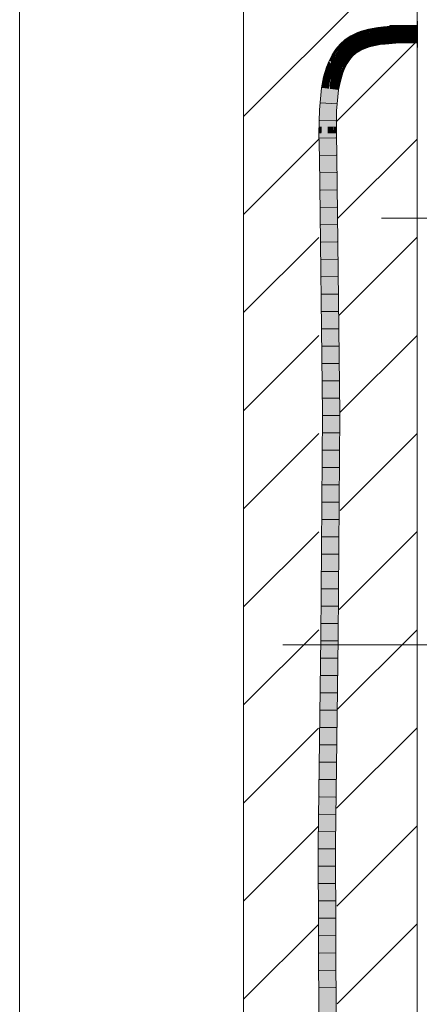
# Model space of a CAD drawing. Extents: x -620 to 3480, y 62 to 1107.
# Tile 146 of 244: x 247 to 253, y 657 to 671. Entities that reach past the tile are written whole.
import ezdxf
from ezdxf.lldxf.tags import DXFTag

# ---------------------------------------------------------------- set-up
doc = ezdxf.new("R2010")
doc.units = 0
doc.layers.get('0').update_dxf_attribs({"lineweight": 35})
doc.layers.add('E_Detail_Linie_Text_Bem', color=7, linetype='Continuous', lineweight=13)
for name, color, linetype, lineweight, true_color in [('E_Detail_Wandschraffur', 7, 'Continuous', 5, 0xc0c0c0), ('E_Leerrohr 25-A06G9GVN8I', 7, 'Continuous', 9, 0xff8000), ('E_Leerrohr 25-Shading', 7, 'Continuous', 9, 0xff8000)]:
    doc.layers.add(name, color=color, linetype=linetype, lineweight=lineweight, true_color=true_color)
tags = doc.linetypes.add('fein_strichliert', pattern=[4, 1, -2, 1]).pattern_tags.tags
tags[8:9] = [DXFTag(74, 4), DXFTag(75, 0), DXFTag(340, '0'), DXFTag(46, 0.0), DXFTag(50, 0.0), DXFTag(44, 0.0), DXFTag(45, 0.0)]
tags[6:7] = [DXFTag(74, 4), DXFTag(75, 0), DXFTag(340, '0'), DXFTag(46, 0.0), DXFTag(50, 0.0), DXFTag(44, 0.0), DXFTag(45, 0.0)]
tags[4:5] = [DXFTag(74, 4), DXFTag(75, 0), DXFTag(340, '0'), DXFTag(46, 0.0), DXFTag(50, 0.0), DXFTag(44, 0.0), DXFTag(45, 0.0)]
tags = doc.linetypes.add('fein_strichliert-A06G9GVL8I', pattern=[4, 1, -2, 1]).pattern_tags.tags
tags[8:9] = [DXFTag(74, 4), DXFTag(75, 0), DXFTag(340, '0'), DXFTag(46, 0.0), DXFTag(50, 0.0), DXFTag(44, 0.0), DXFTag(45, 0.0)]
tags[6:7] = [DXFTag(74, 4), DXFTag(75, 0), DXFTag(340, '0'), DXFTag(46, 0.0), DXFTag(50, 0.0), DXFTag(44, 0.0), DXFTag(45, 0.0)]
tags[4:5] = [DXFTag(74, 4), DXFTag(75, 0), DXFTag(340, '0'), DXFTag(46, 0.0), DXFTag(50, 0.0), DXFTag(44, 0.0), DXFTag(45, 0.0)]
tags = doc.linetypes.add('STRICHPUNKT2-A06G9GVO8I', pattern=[12.7, 6.35, -3.175, 0, -3.175]).pattern_tags.tags
tags[10:11] = [DXFTag(74, 4), DXFTag(75, 0), DXFTag(340, '0'), DXFTag(46, 0.0), DXFTag(50, 0.0), DXFTag(44, 0.0), DXFTag(45, 0.0)]
tags[8:9] = [DXFTag(74, 4), DXFTag(75, 0), DXFTag(340, '0'), DXFTag(46, 0.0), DXFTag(50, 0.0), DXFTag(44, 0.0), DXFTag(45, 0.0)]
tags[6:7] = [DXFTag(74, 4), DXFTag(75, 0), DXFTag(340, '0'), DXFTag(46, 0.0), DXFTag(50, 0.0), DXFTag(44, 0.0), DXFTag(45, 0.0)]
tags[4:5] = [DXFTag(74, 4), DXFTag(75, 0), DXFTag(340, '0'), DXFTag(46, 0.0), DXFTag(50, 0.0), DXFTag(44, 0.0), DXFTag(45, 0.0)]

# ---------------------------------------------------------------- blocks, each defined once
blk = doc.blocks.new('Shading-A06G9GDR8I', base_point=(183.334, 736.551))
at = {"layer": 'E_Leerrohr 25-Shading', "color": 31, "true_color": 0xecb67f}
for points in [[(252.803, 670.891), (252.797, 670.891), (252.803, 670.812), (252.797, 670.812)], [(252.797, 670.826), (252.403, 670.826), (252.663, 670.701), (252.403, 670.706)], [(252.403, 670.706), (252.403, 670.701), (252.663, 670.701)], [(252.403, 670.701), (252.403, 670.576), (252.797, 670.701), (252.797, 670.576)], [(252.797, 670.826), (252.663, 670.701), (252.797, 670.701)], [(252.797, 670.812), (252.797, 670.701), (252.803, 670.812), (252.803, 670.701)], [(252.803, 670.701), (252.797, 670.701), (252.803, 670.655), (252.797, 670.655)], [(252.797, 670.655), (252.797, 670.511), (252.803, 670.655), (252.803, 670.511)]]:
    blk.add_solid(points, dxfattribs=at)
at = {"layer": 'E_Leerrohr 25-Shading', "color": 43, "true_color": 0xd7ab7f}
for points in [[(251.891, 670.703), (251.84, 670.676), (251.895, 670.664), (251.856, 670.65)], [(251.891, 670.703), (251.907, 670.67), (251.94, 670.725), (251.954, 670.691)], [(251.891, 670.703), (251.895, 670.664), (251.907, 670.67)], [(251.94, 670.725), (251.954, 670.691), (251.991, 670.744), (252.003, 670.709)], [(251.991, 670.744), (252.003, 670.709), (252.042, 670.76), (252.052, 670.725)], [(252.042, 670.76), (252.052, 670.725), (252.095, 670.774), (252.103, 670.738)], [(252.149, 670.785), (252.095, 670.774), (252.155, 670.758), (252.103, 670.738)], [(252.103, 670.738), (252.103, 670.738), (252.155, 670.758), (252.156, 670.749)], [(252.23, 670.799), (252.149, 670.785), (252.232, 670.78), (252.155, 670.758)], [(252.155, 670.758), (252.156, 670.749), (252.232, 670.78), (252.235, 670.763)], [(252.314, 670.809), (252.23, 670.799), (252.315, 670.798), (252.232, 670.78)], [(252.232, 670.78), (252.235, 670.763), (252.315, 670.798), (252.317, 670.773)], [(252.478, 670.821), (252.314, 670.809), (252.478, 670.818), (252.315, 670.798)], [(252.315, 670.798), (252.317, 670.773), (252.478, 670.818), (252.479, 670.784)], [(252.641, 670.825), (252.478, 670.821), (252.641, 670.825), (252.478, 670.818)], [(252.478, 670.818), (252.479, 670.784), (252.641, 670.825), (252.641, 670.789)], [(252.641, 670.825), (252.641, 670.789), (252.797, 670.826), (252.797, 670.789)], [(251.689, 670.559), (251.648, 670.511), (251.7, 670.548)], [(251.779, 670.593), (251.708, 670.576), (251.7, 670.548), (251.689, 670.559)], [(251.716, 670.557), (251.703, 670.55), (251.704, 670.544), (251.701, 670.547)], [(251.705, 670.543), (251.713, 670.536), (251.716, 670.557), (251.748, 670.576)], [(251.705, 670.543), (251.716, 670.557), (251.708, 670.547)], [(251.762, 670.624), (251.708, 670.576), (251.771, 670.612)], [(251.771, 670.612), (251.708, 670.576), (251.783, 670.596), (251.779, 670.593)], [(251.713, 670.536), (251.715, 670.533), (251.765, 670.585), (251.731, 670.547)], [(251.713, 670.536), (251.765, 670.585), (251.748, 670.576)], [(251.731, 670.547), (251.784, 670.595), (251.765, 670.585), (251.779, 670.593)], [(251.84, 670.676), (251.762, 670.624), (251.856, 670.65), (251.771, 670.612)], [(251.856, 670.65), (251.771, 670.612), (251.791, 670.599), (251.783, 670.596)], [(251.779, 670.593), (251.784, 670.595), (251.783, 670.596)], [(251.783, 670.596), (251.784, 670.595), (251.791, 670.599)], [(251.856, 670.65), (251.791, 670.599), (251.859, 670.645)], [(251.856, 670.65), (251.859, 670.645), (251.895, 670.664)], [(252.099, 670.551), (252.101, 670.555), (252.06, 670.54), (252.06, 670.542)], [(252.061, 670.538), (252.098, 670.547), (252.06, 670.54), (252.099, 670.551)], [(252.098, 670.547), (252.103, 670.548), (252.099, 670.551), (252.102, 670.552)], [(252.102, 670.552), (252.101, 670.555), (252.099, 670.551)], [(252.145, 670.565), (252.144, 670.566), (252.102, 670.554), (252.101, 670.555)], [(252.106, 670.553), (252.101, 670.555), (252.102, 670.552)], [(252.106, 670.553), (252.146, 670.561), (252.102, 670.554), (252.145, 670.565)], [(252.103, 670.548), (252.113, 670.55), (252.102, 670.552), (252.106, 670.553)], [(252.147, 670.557), (252.146, 670.561), (252.113, 670.55), (252.106, 670.553)], [(252.113, 670.55), (252.125, 670.545), (252.147, 670.557), (252.148, 670.549)], [(252.19, 670.568), (252.189, 670.576), (252.146, 670.561), (252.144, 670.566)], [(252.147, 670.557), (252.191, 670.563), (252.146, 670.561), (252.19, 670.568)], [(252.148, 670.549), (252.192, 670.56), (252.147, 670.557), (252.191, 670.563)], [(252.192, 670.56), (252.148, 670.549), (252.172, 670.552)], [(252.148, 670.549), (252.15, 670.544), (252.172, 670.552)], [(252.15, 670.544), (252.153, 670.53), (252.192, 670.56), (252.196, 670.54)], [(252.262, 670.58), (252.261, 670.588), (252.191, 670.563), (252.189, 670.576)], [(252.262, 670.58), (252.191, 670.563), (252.208, 670.564)], [(252.191, 670.563), (252.192, 670.56), (252.208, 670.564)], [(252.192, 670.56), (252.196, 670.54), (252.262, 670.58), (252.266, 670.552)], [(252.333, 670.597), (252.261, 670.588), (252.333, 670.595), (252.262, 670.58)], [(252.299, 670.588), (252.262, 670.58), (252.336, 670.56), (252.266, 670.552)], [(252.333, 670.595), (252.299, 670.588), (252.334, 670.591)], [(252.299, 670.588), (252.336, 670.56), (252.334, 670.591)], [(252.366, 670.598), (252.333, 670.595), (252.464, 670.6), (252.339, 670.595)], [(252.366, 670.599), (252.333, 670.597), (252.333, 670.595)], [(252.347, 670.597), (252.333, 670.595), (252.366, 670.598)], [(252.442, 670.594), (252.333, 670.595), (252.334, 670.591)], [(252.336, 670.56), (252.442, 670.594), (252.334, 670.591)], [(252.49, 670.571), (252.489, 670.595), (252.336, 670.56), (252.442, 670.594)], [(252.339, 670.595), (252.442, 670.594), (252.464, 670.6)], [(252.361, 670.599), (252.347, 670.597), (252.411, 670.602), (252.366, 670.598)], [(252.488, 670.608), (252.366, 670.599), (252.411, 670.602), (252.361, 670.599)], [(252.473, 670.603), (252.481, 670.606), (252.366, 670.598), (252.411, 670.602)], [(252.366, 670.598), (252.464, 670.6), (252.473, 670.603)], [(252.481, 670.606), (252.488, 670.608), (252.411, 670.602)], [(252.442, 670.594), (252.489, 670.595), (252.464, 670.6), (252.488, 670.601)], [(252.464, 670.6), (252.488, 670.601), (252.473, 670.603), (252.488, 670.604)], [(252.473, 670.603), (252.488, 670.604), (252.481, 670.606), (252.488, 670.606)], [(252.488, 670.606), (252.488, 670.608), (252.481, 670.606)], [(252.644, 670.607), (252.644, 670.612), (252.488, 670.606), (252.488, 670.608)], [(252.488, 670.604), (252.644, 670.604), (252.488, 670.606), (252.644, 670.607)], [(252.488, 670.601), (252.644, 670.599), (252.488, 670.604), (252.644, 670.604)], [(252.644, 670.59), (252.644, 670.599), (252.489, 670.595), (252.488, 670.601)], [(252.489, 670.595), (252.49, 670.571), (252.644, 670.59), (252.644, 670.575)], [(252.797, 670.599), (252.797, 670.612), (252.644, 670.604), (252.644, 670.612)], [(252.644, 670.599), (252.797, 670.593), (252.644, 670.604), (252.797, 670.599)], [(252.797, 670.581), (252.797, 670.593), (252.644, 670.59), (252.644, 670.599)], [(252.644, 670.59), (252.644, 670.575), (252.797, 670.581), (252.797, 670.576)], [(251.587, 670.426), (251.573, 670.406), (251.579, 670.402)], [(251.643, 670.473), (251.626, 670.486), (251.579, 670.402), (251.587, 670.426)], [(251.643, 670.473), (251.579, 670.402), (251.598, 670.391)], [(251.601, 670.39), (251.621, 670.428), (251.598, 670.391), (251.627, 670.444)], [(251.602, 670.389), (251.619, 670.419), (251.601, 670.39), (251.621, 670.428)], [(251.619, 670.419), (251.602, 670.389), (251.613, 670.399), (251.605, 670.387)], [(251.613, 670.4), (251.647, 670.47), (251.613, 670.399), (251.619, 670.419)], [(251.647, 670.47), (251.613, 670.4), (251.651, 670.467)], [(251.613, 670.4), (251.656, 670.464), (251.651, 670.467)], [(251.619, 670.419), (251.647, 670.47), (251.621, 670.428), (251.646, 670.471)], [(251.621, 670.428), (251.646, 670.471), (251.627, 670.444), (251.643, 670.473)], [(251.676, 670.52), (251.648, 670.511), (251.643, 670.473), (251.626, 670.486)], [(251.676, 670.52), (251.643, 670.473), (251.671, 670.509), (251.646, 670.471)], [(251.646, 670.471), (251.647, 670.47), (251.671, 670.509), (251.669, 670.502)], [(251.669, 670.502), (251.647, 670.47), (251.663, 670.486), (251.651, 670.467)], [(251.69, 670.541), (251.648, 670.511), (251.676, 670.52)], [(251.651, 670.467), (251.656, 670.464), (251.663, 670.486)], [(251.656, 670.464), (251.69, 670.507), (251.681, 670.51), (251.696, 670.522)], [(251.656, 670.464), (251.681, 670.51), (251.663, 670.486)], [(251.687, 670.5), (251.687, 670.5), (251.656, 670.464), (251.69, 670.507)], [(251.681, 670.51), (251.669, 670.502), (251.663, 670.486)], [(251.684, 670.523), (251.669, 670.502), (251.691, 670.525), (251.681, 670.51)], [(251.684, 670.523), (251.681, 670.522), (251.669, 670.502), (251.671, 670.509)], [(251.681, 670.522), (251.676, 670.52), (251.671, 670.509)], [(251.69, 670.541), (251.676, 670.52), (251.698, 670.546), (251.695, 670.542)], [(251.695, 670.542), (251.676, 670.52), (251.681, 670.522)], [(251.681, 670.522), (251.676, 670.52), (251.681, 670.522)], [(251.7, 670.548), (251.695, 670.542), (251.684, 670.524), (251.681, 670.522)], [(251.691, 670.525), (251.681, 670.51), (251.699, 670.528), (251.696, 670.522)], [(251.7, 670.548), (251.684, 670.524), (251.701, 670.547)], [(251.701, 670.547), (251.684, 670.524), (251.704, 670.544), (251.693, 670.527)], [(251.684, 670.523), (251.691, 670.525), (251.684, 670.524), (251.693, 670.527)], [(251.69, 670.504), (251.709, 670.531), (251.687, 670.5), (251.708, 670.53)], [(251.687, 670.5), (251.708, 670.53), (251.69, 670.507)], [(251.69, 670.504), (251.715, 670.533), (251.709, 670.531)], [(251.69, 670.507), (251.709, 670.531), (251.696, 670.522)], [(251.693, 670.527), (251.691, 670.525), (251.7, 670.53), (251.699, 670.528)], [(251.704, 670.544), (251.693, 670.527), (251.705, 670.543), (251.7, 670.53)], [(251.695, 670.542), (251.7, 670.548), (251.698, 670.546)], [(251.696, 670.522), (251.709, 670.531), (251.699, 670.528)], [(251.699, 670.528), (251.709, 670.531), (251.7, 670.53), (251.713, 670.536)], [(251.703, 670.55), (251.7, 670.548), (251.701, 670.547)], [(251.7, 670.53), (251.713, 670.536), (251.705, 670.543)], [(251.704, 670.544), (251.705, 670.543), (251.708, 670.547)], [(251.715, 670.533), (251.713, 670.536), (251.709, 670.531)], [(251.843, 670.408), (251.842, 670.409), (251.797, 670.357)], [(251.893, 670.453), (251.892, 670.455), (251.842, 670.409)], [(251.843, 670.408), (251.895, 670.451), (251.842, 670.409), (251.893, 670.453)], [(251.845, 670.406), (251.898, 670.447), (251.843, 670.408), (251.895, 670.451)], [(251.848, 670.403), (251.901, 670.443), (251.845, 670.406), (251.898, 670.447)], [(251.911, 670.43), (251.901, 670.443), (251.857, 670.394), (251.848, 670.403)], [(251.911, 670.43), (251.857, 670.394), (251.903, 670.416), (251.863, 670.389)], [(251.903, 670.416), (251.863, 670.389), (251.892, 670.406), (251.865, 670.387)], [(251.952, 670.492), (251.952, 670.495), (251.892, 670.455)], [(251.893, 670.453), (251.951, 670.487), (251.892, 670.455), (251.952, 670.492)], [(251.895, 670.451), (251.95, 670.481), (251.893, 670.453), (251.951, 670.487)], [(251.898, 670.447), (251.948, 670.474), (251.895, 670.451), (251.95, 670.481)], [(251.901, 670.443), (251.947, 670.467), (251.898, 670.447), (251.948, 670.474)], [(251.943, 670.445), (251.947, 670.467), (251.911, 670.43), (251.901, 670.443)], [(251.911, 670.43), (251.903, 670.416), (251.915, 670.426)], [(251.911, 670.43), (251.915, 670.426), (251.943, 670.445)], [(251.971, 670.464), (251.964, 670.475), (251.943, 670.445), (251.947, 670.467)], [(251.947, 670.467), (251.964, 670.475), (251.948, 670.474), (251.961, 670.481)], [(251.948, 670.474), (251.961, 670.481), (251.95, 670.481), (251.958, 670.486)], [(251.95, 670.481), (251.958, 670.486), (251.951, 670.487), (251.955, 670.49)], [(251.951, 670.487), (251.955, 670.49), (251.952, 670.492), (251.953, 670.493)], [(251.953, 670.493), (251.986, 670.508), (251.952, 670.495), (251.984, 670.51)], [(251.953, 670.493), (251.952, 670.495), (251.952, 670.492)], [(251.955, 670.49), (251.988, 670.503), (251.953, 670.493), (251.986, 670.508)], [(251.958, 670.486), (251.99, 670.498), (251.955, 670.49), (251.988, 670.503)], [(251.961, 670.481), (251.993, 670.493), (251.958, 670.486), (251.99, 670.498)], [(251.995, 670.487), (251.993, 670.493), (251.964, 670.475), (251.961, 670.481)], [(251.964, 670.475), (251.971, 670.464), (251.995, 670.487), (252, 670.478)], [(252.021, 670.525), (252.02, 670.527), (251.984, 670.51), (251.984, 670.511)], [(251.986, 670.508), (252.023, 670.521), (251.984, 670.51), (252.021, 670.525)], [(251.988, 670.503), (252.025, 670.516), (251.986, 670.508), (252.023, 670.521)], [(251.99, 670.498), (252.027, 670.51), (251.988, 670.503), (252.025, 670.516)], [(251.993, 670.493), (252.03, 670.504), (251.99, 670.498), (252.027, 670.51)], [(252.033, 670.498), (252.03, 670.504), (251.995, 670.487), (251.993, 670.493)], [(251.995, 670.487), (252, 670.478), (252.033, 670.498), (252.034, 670.493)], [(252.06, 670.54), (252.06, 670.542), (252.021, 670.527), (252.02, 670.527)], [(252.021, 670.525), (252.06, 670.538), (252.021, 670.527), (252.06, 670.54)], [(252.023, 670.521), (252.061, 670.532), (252.021, 670.525), (252.06, 670.538)], [(252.025, 670.516), (252.061, 670.526), (252.023, 670.521), (252.061, 670.532)], [(252.027, 670.51), (252.062, 670.519), (252.025, 670.516), (252.061, 670.526)], [(252.03, 670.504), (252.063, 670.511), (252.027, 670.51), (252.062, 670.519)], [(252.064, 670.504), (252.063, 670.511), (252.033, 670.498), (252.03, 670.504)], [(252.033, 670.498), (252.034, 670.493), (252.064, 670.504)], [(252.06, 670.54), (252.06, 670.542), (252.06, 670.54)], [(252.061, 670.532), (252.063, 670.533), (252.06, 670.538), (252.061, 670.538)], [(252.063, 670.533), (252.095, 670.54), (252.061, 670.538), (252.098, 670.547)], [(252.061, 670.526), (252.065, 670.527), (252.061, 670.532), (252.063, 670.533)], [(252.062, 670.519), (252.067, 670.52), (252.061, 670.526), (252.065, 670.527)], [(252.063, 670.511), (252.069, 670.513), (252.062, 670.519), (252.067, 670.52)], [(252.065, 670.527), (252.092, 670.532), (252.063, 670.533), (252.095, 670.54)], [(252.071, 670.507), (252.069, 670.513), (252.064, 670.504), (252.063, 670.511)], [(252.067, 670.52), (252.088, 670.524), (252.065, 670.527), (252.092, 670.532)], [(252.069, 670.513), (252.085, 670.516), (252.067, 670.52), (252.088, 670.524)], [(252.083, 670.511), (252.085, 670.516), (252.071, 670.507), (252.069, 670.513)], [(252.083, 670.511), (252.111, 670.52), (252.109, 670.525)], [(252.085, 670.516), (252.083, 670.511), (252.094, 670.517)], [(252.094, 670.517), (252.088, 670.524), (252.085, 670.516)], [(252.088, 670.524), (252.109, 670.527), (252.092, 670.532), (252.107, 670.535)], [(252.094, 670.517), (252.109, 670.525), (252.088, 670.524), (252.109, 670.527)], [(252.092, 670.532), (252.107, 670.535), (252.095, 670.54), (252.105, 670.542)], [(252.095, 670.54), (252.105, 670.542), (252.098, 670.547), (252.103, 670.548)], [(252.105, 670.542), (252.125, 670.545), (252.103, 670.548), (252.113, 670.55)], [(252.107, 670.535), (252.14, 670.54), (252.105, 670.542), (252.125, 670.545)], [(252.109, 670.527), (252.14, 670.54), (252.107, 670.535)], [(252.109, 670.525), (252.111, 670.52), (252.15, 670.544), (252.153, 670.53)], [(252.116, 670.528), (252.142, 670.54), (252.109, 670.527), (252.14, 670.54)], [(252.109, 670.527), (252.109, 670.525), (252.116, 670.528)], [(252.125, 670.545), (252.14, 670.54), (252.148, 670.549), (252.15, 670.544)], [(252.142, 670.54), (252.15, 670.544), (252.14, 670.54)], [(251.55, 670.277), (251.55, 670.278), (251.491, 670.227), (251.514, 670.285)], [(251.55, 670.277), (251.491, 670.227), (251.525, 670.215)], [(251.55, 670.278), (251.528, 670.32), (251.514, 670.285)], [(251.579, 670.402), (251.573, 670.406), (251.556, 670.307), (251.528, 670.32)], [(251.56, 670.305), (251.556, 670.307), (251.55, 670.277)], [(251.55, 670.277), (251.562, 670.305), (251.56, 670.305)], [(251.598, 670.391), (251.579, 670.402), (251.56, 670.305), (251.556, 670.307)], [(251.56, 670.305), (251.562, 670.305), (251.579, 670.349), (251.576, 670.335)], [(251.562, 670.305), (251.575, 670.33), (251.576, 670.335)], [(251.585, 670.35), (251.589, 670.363), (251.575, 670.33)], [(251.575, 670.33), (251.588, 670.36), (251.576, 670.335)], [(251.576, 670.335), (251.588, 670.36), (251.579, 670.349), (251.592, 670.379)], [(251.602, 670.389), (251.601, 670.39), (251.585, 670.35), (251.589, 670.363)], [(251.585, 670.35), (251.605, 670.387), (251.602, 670.389)], [(251.588, 670.36), (251.589, 670.363), (251.592, 670.379), (251.598, 670.391)], [(251.588, 670.36), (251.589, 670.363), (251.588, 670.36)], [(251.601, 670.39), (251.598, 670.391), (251.589, 670.363)], [(251.727, 670.24), (251.722, 670.231), (251.748, 670.272), (251.744, 670.266)], [(251.758, 670.288), (251.744, 670.266), (251.73, 670.231), (251.724, 670.231)], [(251.727, 670.24), (251.729, 670.242), (251.757, 670.297), (251.757, 670.295)], [(251.729, 670.242), (251.758, 670.288), (251.757, 670.295)], [(251.758, 670.288), (251.73, 670.231), (251.759, 670.276)], [(251.76, 670.268), (251.759, 670.276), (251.737, 670.231), (251.73, 670.231)], [(251.749, 670.231), (251.762, 670.251), (251.737, 670.231), (251.76, 670.268)], [(251.744, 670.266), (251.758, 670.288), (251.748, 670.272)], [(251.798, 670.356), (251.797, 670.357), (251.757, 670.298)], [(251.758, 670.297), (251.8, 670.354), (251.757, 670.298), (251.798, 670.356)], [(251.758, 670.297), (251.757, 670.298), (251.757, 670.297)], [(251.758, 670.288), (251.762, 670.294), (251.757, 670.295), (251.758, 670.297)], [(251.758, 670.297), (251.757, 670.297), (251.757, 670.295)], [(251.807, 670.349), (251.8, 670.354), (251.762, 670.294), (251.758, 670.297)], [(251.769, 670.29), (251.762, 670.294), (251.759, 670.276), (251.758, 670.288)], [(251.772, 670.288), (251.769, 670.29), (251.76, 670.268), (251.759, 670.276)], [(251.782, 670.282), (251.772, 670.288), (251.762, 670.251), (251.76, 670.268)], [(251.807, 670.349), (251.762, 670.294), (251.814, 670.344), (251.769, 670.29)], [(251.762, 670.251), (251.763, 670.243), (251.782, 670.282), (251.786, 670.28)], [(251.786, 670.28), (251.763, 670.243), (251.788, 670.279), (251.763, 670.24)], [(251.811, 670.336), (251.814, 670.344), (251.772, 670.288), (251.769, 670.29)], [(251.782, 670.282), (251.803, 670.307), (251.772, 670.288), (251.811, 670.336)], [(251.799, 670.295), (251.803, 670.307), (251.786, 670.28), (251.782, 670.282)], [(251.786, 670.28), (251.788, 670.279), (251.799, 670.295)], [(251.798, 670.356), (251.845, 670.406), (251.797, 670.357), (251.843, 670.408)], [(251.8, 670.354), (251.848, 670.403), (251.798, 670.356), (251.845, 670.406)], [(251.803, 670.307), (251.799, 670.295), (251.825, 670.334)], [(251.857, 670.394), (251.848, 670.403), (251.807, 670.349), (251.8, 670.354)], [(251.825, 670.334), (251.811, 670.336), (251.803, 670.307)], [(251.857, 670.394), (251.807, 670.349), (251.863, 670.389), (251.814, 670.344)], [(251.816, 670.342), (251.814, 670.344), (251.811, 670.336)], [(251.825, 670.334), (251.826, 670.335), (251.811, 670.336), (251.816, 670.342)], [(251.863, 670.389), (251.814, 670.344), (251.865, 670.387), (251.816, 670.342)], [(251.816, 670.342), (251.826, 670.335), (251.865, 670.387), (251.868, 670.384)], [(251.865, 670.387), (251.868, 670.384), (251.892, 670.406)], [(251.474, 670.172), (251.449, 670.085), (251.511, 670.167), (251.484, 670.077)], [(251.491, 670.227), (251.474, 670.172), (251.525, 670.215), (251.511, 670.167)], [(251.663, 670.048), (251.7, 670.156), (251.656, 670.035), (251.695, 670.158)], [(251.695, 670.158), (251.694, 670.158), (251.656, 670.035)], [(251.656, 670.035), (251.694, 670.158), (251.688, 670.141)], [(251.709, 670.153), (251.7, 670.156), (251.685, 670.087), (251.663, 670.048)], [(251.703, 670.119), (251.671, 670.031), (251.716, 670.137), (251.677, 670.03)], [(251.716, 670.137), (251.677, 670.03), (251.724, 670.136), (251.692, 670.026)], [(251.685, 670.087), (251.697, 670.108), (251.709, 670.153), (251.713, 670.152)], [(251.694, 670.158), (251.693, 670.159), (251.688, 670.141)], [(251.694, 670.158), (251.728, 670.228), (251.693, 670.159), (251.724, 670.23)], [(251.712, 670.194), (251.694, 670.158), (251.695, 670.158)], [(251.7, 670.156), (251.712, 670.194), (251.695, 670.158)], [(251.713, 670.152), (251.697, 670.108), (251.715, 670.151), (251.703, 670.119)], [(251.7, 670.156), (251.733, 670.225), (251.712, 670.194), (251.728, 670.228)], [(251.709, 670.153), (251.743, 670.221), (251.7, 670.156), (251.733, 670.225)], [(251.71, 670.138), (251.703, 670.119), (251.714, 670.137)], [(251.703, 670.119), (251.716, 670.137), (251.714, 670.137)], [(251.713, 670.152), (251.747, 670.219), (251.709, 670.153), (251.743, 670.221)], [(251.715, 670.151), (251.71, 670.138), (251.72, 670.149), (251.714, 670.137)], [(251.713, 670.152), (251.715, 670.151), (251.747, 670.219), (251.749, 670.218)], [(251.716, 670.137), (251.72, 670.149), (251.714, 670.137)], [(251.715, 670.151), (251.72, 670.149), (251.749, 670.218), (251.754, 670.216)], [(251.72, 670.149), (251.716, 670.137), (251.727, 670.147), (251.724, 670.136)], [(251.72, 670.149), (251.727, 670.147), (251.754, 670.216), (251.755, 670.215)], [(251.744, 670.266), (251.722, 670.231), (251.724, 670.231)], [(251.724, 670.231), (251.722, 670.231), (251.724, 670.23)], [(251.728, 670.228), (251.73, 670.231), (251.724, 670.23), (251.724, 670.231)], [(251.737, 670.231), (251.73, 670.231), (251.733, 670.225), (251.728, 670.228)], [(251.749, 670.231), (251.737, 670.231), (251.743, 670.221), (251.733, 670.225)], [(251.743, 670.221), (251.747, 670.219), (251.749, 670.231), (251.755, 670.231)], [(251.755, 670.231), (251.747, 670.219), (251.757, 670.231), (251.749, 670.218)], [(251.763, 670.243), (251.762, 670.251), (251.755, 670.231), (251.749, 670.231)], [(251.749, 670.218), (251.754, 670.216), (251.757, 670.231), (251.764, 670.232)], [(251.754, 670.216), (251.755, 670.215), (251.764, 670.232)], [(251.763, 670.243), (251.755, 670.231), (251.763, 670.24), (251.757, 670.231)], [(251.757, 670.231), (251.764, 670.232), (251.763, 670.24)], [(251.418, 669.93), (251.455, 669.925), (251.449, 670.085), (251.484, 670.077)], [(251.659, 670.034), (251.656, 670.035), (251.63, 669.903)], [(251.635, 669.902), (251.666, 670.032), (251.63, 669.903), (251.659, 670.034)], [(251.638, 669.902), (251.669, 670.031), (251.635, 669.902), (251.666, 670.032)], [(251.671, 670.031), (251.669, 670.031), (251.639, 669.901), (251.638, 669.902)], [(251.646, 669.901), (251.677, 670.03), (251.639, 669.901), (251.671, 670.031)], [(251.646, 669.901), (251.666, 669.898), (251.677, 670.03), (251.692, 670.026)], [(251.663, 670.048), (251.656, 670.035), (251.659, 670.034)], [(251.666, 670.032), (251.685, 670.087), (251.659, 670.034), (251.663, 670.048)], [(251.669, 670.031), (251.697, 670.108), (251.666, 670.032), (251.685, 670.087)], [(251.669, 670.031), (251.671, 670.031), (251.697, 670.108), (251.703, 670.119)], [(251.388, 669.611), (251.424, 669.609), (251.418, 669.93), (251.455, 669.925)], [(251.635, 669.902), (251.63, 669.903), (251.601, 669.6)], [(251.602, 669.6), (251.638, 669.902), (251.601, 669.6), (251.635, 669.902)], [(251.639, 669.901), (251.638, 669.902), (251.603, 669.6), (251.602, 669.6)], [(251.611, 669.599), (251.646, 669.901), (251.603, 669.6), (251.639, 669.901)], [(251.611, 669.599), (251.637, 669.598), (251.646, 669.901), (251.666, 669.898)], [(251.388, 669.611), (251.384, 669.368), (251.424, 669.609), (251.421, 669.369)], [(251.596, 669.273), (251.603, 669.6), (251.597, 669.371), (251.602, 669.6)], [(251.602, 669.6), (251.601, 669.6), (251.597, 669.371)], [(251.603, 669.6), (251.598, 669.371), (251.611, 669.599), (251.6, 669.371)], [(251.607, 669.371), (251.611, 669.599), (251.6, 669.371)], [(251.602, 669.6), (251.601, 669.6), (251.601, 669.6)], [(251.611, 669.599), (251.607, 669.371), (251.637, 669.598), (251.634, 669.371)], [(251.384, 669.368), (251.383, 669.272), (251.421, 669.369), (251.419, 669.273)], [(251.598, 669.371), (251.596, 669.273), (251.6, 669.371)], [(251.605, 669.273), (251.607, 669.371), (251.596, 669.273), (251.6, 669.371)], [(251.596, 669.273), (251.603, 668.934), (251.605, 669.273), (251.613, 668.934)], [(251.607, 669.371), (251.605, 669.273), (251.634, 669.371), (251.633, 669.273)], [(251.613, 668.934), (251.639, 668.934), (251.605, 669.273), (251.633, 669.273)], [(251.389, 668.931), (251.426, 668.932), (251.383, 669.272), (251.419, 669.273)], [(251.435, 665.227), (251.472, 665.227), (251.389, 668.931), (251.426, 668.932)], [(251.603, 668.934), (251.649, 665.227), (251.613, 668.934), (251.666, 665.227)], [(251.666, 665.227), (251.685, 665.227), (251.613, 668.934), (251.639, 668.934)], [(251.41, 662.011), (251.446, 662.01), (251.435, 665.227), (251.472, 665.227)], [(251.649, 665.227), (251.623, 662.009), (251.666, 665.227), (251.633, 662.009)], [(251.633, 662.009), (251.66, 662.008), (251.666, 665.227), (251.685, 665.227)], [(251.372, 659.027), (251.409, 659.027), (251.41, 662.011), (251.446, 662.01)], [(251.585, 659.026), (251.622, 659.026), (251.633, 662.009), (251.66, 662.008)], [(251.623, 662.009), (251.585, 659.026), (251.633, 662.009)], [(251.372, 659.027), (251.375, 658.168), (251.409, 659.027), (251.41, 658.454)], [(251.585, 659.026), (251.588, 658.246), (251.622, 659.026), (251.626, 657.874)], [(251.375, 658.168), (251.381, 656.022), (251.41, 658.454), (251.418, 656.023)], [(251.588, 658.246), (251.595, 656.026), (251.626, 657.874), (251.631, 656.027)]]:
    blk.add_solid(points, dxfattribs=at)
at = {"layer": 'E_Leerrohr 25-Shading', "color": 31, "true_color": 0xfabd7f}
for points in [[(252.003, 670.709), (251.954, 670.691), (252.013, 670.678), (251.962, 670.673)], [(252.052, 670.725), (252.003, 670.709), (252.064, 670.682), (252.013, 670.678)], [(252.103, 670.738), (252.052, 670.725), (252.116, 670.686), (252.064, 670.682)], [(252.16, 670.729), (252.156, 670.749), (252.104, 670.737), (252.103, 670.738)], [(252.168, 670.69), (252.16, 670.729), (252.116, 670.686), (252.104, 670.737)], [(252.241, 670.719), (252.235, 670.763), (252.16, 670.729), (252.156, 670.749)], [(252.245, 670.693), (252.241, 670.719), (252.168, 670.69), (252.16, 670.729)], [(252.245, 670.693), (252.168, 670.69), (252.247, 670.684), (252.172, 670.666)], [(252.323, 670.712), (252.317, 670.773), (252.241, 670.719), (252.235, 670.763)], [(252.324, 670.696), (252.323, 670.712), (252.245, 670.693), (252.241, 670.719)], [(252.3, 670.695), (252.245, 670.693), (252.247, 670.684)], [(252.324, 670.696), (252.3, 670.695), (252.248, 670.675), (252.247, 670.684)], [(252.324, 670.696), (252.248, 670.675), (252.325, 670.685)], [(252.483, 670.704), (252.479, 670.784), (252.323, 670.712), (252.317, 670.773)], [(252.483, 670.699), (252.483, 670.704), (252.324, 670.696), (252.323, 670.712)], [(252.324, 670.696), (252.325, 670.685), (252.483, 670.699), (252.484, 670.696)], [(252.383, 670.613), (252.484, 670.696), (252.332, 670.614), (252.325, 670.685)], [(252.488, 670.612), (252.484, 670.696), (252.383, 670.613)], [(252.641, 670.789), (252.479, 670.784), (252.643, 670.701), (252.483, 670.699)], [(252.483, 670.699), (252.484, 670.696), (252.643, 670.701), (252.643, 670.7)], [(252.643, 670.7), (252.484, 670.696), (252.644, 670.612), (252.488, 670.612)], [(252.641, 670.789), (252.643, 670.7), (252.797, 670.789), (252.797, 670.701)], [(252.643, 670.7), (252.644, 670.612), (252.797, 670.701), (252.797, 670.612)], [(251.781, 670.518), (251.784, 670.595), (251.722, 670.527), (251.731, 670.547)], [(251.82, 670.548), (251.81, 670.561), (251.779, 670.495), (251.781, 670.518)], [(251.81, 670.561), (251.784, 670.595), (251.781, 670.518)], [(251.833, 670.589), (251.791, 670.599), (251.81, 670.561), (251.784, 670.595)], [(251.859, 670.645), (251.791, 670.599), (251.879, 670.614)], [(251.85, 670.609), (251.791, 670.599), (251.833, 670.589)], [(251.906, 670.57), (251.833, 670.589), (251.838, 670.525), (251.81, 670.561)], [(251.879, 670.614), (251.85, 670.609), (251.906, 670.57), (251.833, 670.589)], [(251.886, 670.557), (251.838, 670.525), (251.952, 670.495), (251.892, 670.455)], [(251.925, 670.621), (251.895, 670.664), (251.879, 670.614), (251.859, 670.645)], [(251.945, 670.591), (251.925, 670.621), (251.906, 670.57), (251.879, 670.614)], [(251.906, 670.57), (251.886, 670.557), (251.914, 670.557)], [(251.886, 670.557), (251.952, 670.495), (251.914, 670.557)], [(251.907, 670.67), (251.895, 670.664), (251.909, 670.666)], [(251.909, 670.666), (251.895, 670.664), (251.931, 670.622), (251.925, 670.621)], [(251.949, 670.559), (251.931, 670.583), (251.914, 670.557), (251.906, 670.57)], [(251.954, 670.691), (251.907, 670.67), (251.962, 670.673), (251.909, 670.666)], [(251.962, 670.673), (251.909, 670.666), (251.98, 670.628), (251.931, 670.622)], [(251.96, 670.544), (251.949, 670.559), (251.924, 670.54), (251.914, 670.557)], [(251.925, 670.621), (251.945, 670.591), (251.931, 670.622)], [(251.931, 670.622), (251.945, 670.591), (251.98, 670.628), (251.987, 670.609)], [(251.945, 670.591), (251.931, 670.583), (251.949, 670.583)], [(251.949, 670.583), (251.931, 670.583), (251.96, 670.56), (251.949, 670.559)], [(251.987, 670.609), (251.945, 670.591), (251.998, 670.583), (251.949, 670.583)], [(251.998, 670.583), (251.949, 670.583), (252.006, 670.563), (251.96, 670.56)], [(251.96, 670.56), (251.949, 670.559), (251.968, 670.545), (251.96, 670.544)], [(252.006, 670.563), (251.96, 670.56), (252.011, 670.55), (251.968, 670.545)], [(252.013, 670.678), (251.962, 670.673), (252.029, 670.633), (251.98, 670.628)], [(251.98, 670.628), (251.987, 670.609), (252.029, 670.633), (252.031, 670.625)], [(252.031, 670.625), (251.987, 670.609), (252.045, 670.584), (251.998, 670.583)], [(252.045, 670.584), (251.998, 670.583), (252.051, 670.566), (252.006, 670.563)], [(252.051, 670.566), (252.006, 670.563), (252.055, 670.555), (252.011, 670.55)], [(252.055, 670.555), (252.011, 670.55), (252.057, 670.548), (252.015, 670.54)], [(252.064, 670.682), (252.013, 670.678), (252.064, 670.636), (252.029, 670.633)], [(252.029, 670.633), (252.031, 670.625), (252.064, 670.636)], [(252.087, 670.585), (252.064, 670.636), (252.045, 670.584), (252.031, 670.625)], [(252.094, 670.57), (252.087, 670.585), (252.051, 670.566), (252.045, 670.584)], [(252.051, 670.566), (252.055, 670.555), (252.094, 670.57), (252.098, 670.561)], [(252.098, 670.561), (252.055, 670.555), (252.1, 670.557), (252.057, 670.548)], [(252.057, 670.548), (252.06, 670.542), (252.1, 670.557), (252.101, 670.555)], [(252.064, 670.682), (252.077, 670.64), (252.116, 670.686), (252.124, 670.652)], [(252.064, 670.682), (252.064, 670.636), (252.077, 670.64)], [(252.077, 670.64), (252.064, 670.636), (252.079, 670.633)], [(252.079, 670.633), (252.064, 670.636), (252.092, 670.585), (252.087, 670.585)], [(252.124, 670.652), (252.077, 670.64), (252.131, 670.624), (252.079, 670.633)], [(252.131, 670.624), (252.079, 670.633), (252.139, 670.587), (252.092, 670.585)], [(252.092, 670.585), (252.087, 670.585), (252.097, 670.57), (252.094, 670.57)], [(252.139, 670.587), (252.092, 670.585), (252.142, 670.575), (252.097, 670.57)], [(252.097, 670.57), (252.094, 670.57), (252.099, 670.562), (252.098, 670.561)], [(252.142, 670.575), (252.097, 670.57), (252.144, 670.568), (252.099, 670.562)], [(252.144, 670.568), (252.099, 670.562), (252.144, 670.566), (252.1, 670.557)], [(252.1, 670.557), (252.101, 670.555), (252.144, 670.566)], [(252.1, 670.557), (252.101, 670.555), (252.1, 670.557)], [(252.168, 670.69), (252.116, 670.686), (252.172, 670.666), (252.124, 670.653)], [(252.124, 670.653), (252.124, 670.652), (252.172, 670.666), (252.173, 670.663)], [(252.173, 670.663), (252.124, 670.652), (252.181, 670.616), (252.131, 670.624)], [(252.181, 670.616), (252.131, 670.624), (252.186, 670.589), (252.139, 670.587)], [(252.186, 670.589), (252.139, 670.587), (252.188, 670.58), (252.142, 670.575)], [(252.188, 670.58), (252.142, 670.575), (252.189, 670.576), (252.144, 670.568)], [(252.144, 670.568), (252.144, 670.566), (252.189, 670.576)], [(252.247, 670.684), (252.172, 670.666), (252.248, 670.677), (252.173, 670.663)], [(252.173, 670.663), (252.248, 670.675), (252.248, 670.677)], [(252.248, 670.675), (252.173, 670.663), (252.258, 670.607), (252.181, 670.616)], [(252.258, 670.607), (252.181, 670.616), (252.26, 670.592), (252.186, 670.589)], [(252.26, 670.592), (252.186, 670.589), (252.26, 670.588), (252.188, 670.58)], [(252.188, 670.58), (252.189, 670.576), (252.26, 670.588)], [(252.332, 670.614), (252.325, 670.685), (252.257, 670.615), (252.248, 670.675)], [(252.333, 670.601), (252.332, 670.614), (252.258, 670.607), (252.257, 670.615)], [(252.333, 670.601), (252.258, 670.607), (252.333, 670.597), (252.26, 670.592)], [(252.26, 670.592), (252.261, 670.588), (252.333, 670.597)], [(252.26, 670.592), (252.26, 670.588), (252.261, 670.588)], [(252.375, 670.606), (252.383, 670.613), (252.332, 670.605), (252.332, 670.614)], [(252.333, 670.601), (252.366, 670.599), (252.332, 670.605), (252.375, 670.606)], [(252.333, 670.601), (252.333, 670.597), (252.366, 670.599)], [(252.366, 670.599), (252.488, 670.608), (252.375, 670.606)], [(252.488, 670.608), (252.488, 670.612), (252.375, 670.606), (252.383, 670.613)], [(252.488, 670.612), (252.488, 670.608), (252.644, 670.612)], [(251.671, 670.452), (251.656, 670.464), (251.644, 670.364), (251.605, 670.387)], [(251.688, 670.439), (251.671, 670.452), (251.662, 670.353), (251.644, 670.364)], [(251.69, 670.504), (251.656, 670.464), (251.671, 670.452)], [(251.688, 670.439), (251.662, 670.353), (251.716, 670.418), (251.677, 670.344)], [(251.722, 670.527), (251.715, 670.533), (251.671, 670.452), (251.69, 670.504)], [(251.722, 670.527), (251.671, 670.452), (251.688, 670.439)], [(251.716, 670.418), (251.677, 670.344), (251.723, 670.413), (251.681, 670.342)], [(251.681, 670.342), (251.726, 670.41), (251.723, 670.413)], [(251.681, 670.342), (251.757, 670.297), (251.726, 670.41), (251.797, 670.357)], [(251.722, 670.527), (251.688, 670.439), (251.76, 670.489), (251.716, 670.418)], [(251.731, 670.547), (251.715, 670.533), (251.722, 670.527)], [(251.76, 670.489), (251.716, 670.418), (251.768, 670.481), (251.723, 670.413)], [(251.781, 670.518), (251.722, 670.527), (251.76, 670.489)], [(251.768, 670.481), (251.723, 670.413), (251.775, 670.475), (251.726, 670.41)], [(251.726, 670.41), (251.726, 670.41), (251.775, 670.475), (251.778, 670.471)], [(251.726, 670.41), (251.797, 670.357), (251.778, 670.471), (251.842, 670.409)], [(251.76, 670.489), (251.768, 670.481), (251.781, 670.518), (251.779, 670.495)], [(251.768, 670.481), (251.778, 670.471), (251.779, 670.495)], [(251.778, 670.471), (251.838, 670.525), (251.779, 670.495), (251.82, 670.548)], [(251.778, 670.471), (251.842, 670.409), (251.838, 670.525), (251.892, 670.455)], [(251.952, 670.495), (251.984, 670.511), (251.924, 670.54), (251.96, 670.544)], [(251.96, 670.544), (251.984, 670.511), (251.968, 670.545)], [(251.968, 670.545), (251.984, 670.511), (252.011, 670.55), (252.02, 670.527)], [(252.015, 670.54), (252.02, 670.527), (252.057, 670.548), (252.06, 670.542)], [(251.55, 670.277), (251.525, 670.215), (251.538, 670.211)], [(251.538, 670.211), (251.562, 670.305), (251.55, 670.277)], [(251.562, 670.305), (251.538, 670.211), (251.566, 670.293), (251.551, 670.208)], [(251.551, 670.208), (251.556, 670.207), (251.566, 670.293), (251.57, 670.283)], [(251.57, 670.283), (251.556, 670.207), (251.579, 670.262), (251.567, 670.204)], [(251.585, 670.35), (251.562, 670.305), (251.573, 670.299)], [(251.573, 670.299), (251.562, 670.305), (251.57, 670.283)], [(251.57, 670.283), (251.579, 670.262), (251.573, 670.299), (251.585, 670.294)], [(251.573, 670.299), (251.585, 670.294), (251.585, 670.35), (251.595, 670.332)], [(251.585, 670.294), (251.579, 670.262), (251.611, 670.282), (251.596, 670.219)], [(251.585, 670.35), (251.595, 670.332), (251.605, 670.387), (251.608, 670.385)], [(251.585, 670.294), (251.622, 670.277), (251.595, 670.332)], [(251.595, 670.332), (251.622, 670.277), (251.608, 670.385), (251.644, 670.364)], [(251.596, 670.219), (251.606, 670.195), (251.611, 670.282), (251.622, 670.277)], [(251.606, 670.195), (251.626, 670.234), (251.622, 670.277), (251.638, 670.269)], [(251.645, 670.287), (251.662, 670.353), (251.622, 670.277), (251.644, 670.364)], [(251.645, 670.287), (251.622, 670.277), (251.638, 670.269)], [(251.626, 670.234), (251.639, 670.26), (251.638, 670.269), (251.64, 670.268)], [(251.64, 670.268), (251.645, 670.287), (251.638, 670.269)], [(251.642, 670.268), (251.64, 670.268), (251.639, 670.26)], [(251.642, 670.268), (251.639, 670.26), (251.673, 670.253)], [(251.662, 670.353), (251.64, 670.268), (251.677, 670.344), (251.642, 670.268)], [(251.642, 670.268), (251.681, 670.342), (251.677, 670.344)], [(251.681, 670.342), (251.642, 670.268), (251.727, 670.24), (251.673, 670.253)], [(251.681, 670.342), (251.727, 670.24), (251.757, 670.297)], [(251.525, 670.215), (251.484, 670.077), (251.538, 670.211), (251.517, 670.069)], [(251.55, 670.2), (251.538, 670.211), (251.531, 670.065), (251.517, 670.069)], [(251.536, 670.064), (251.554, 670.196), (251.531, 670.065), (251.55, 670.2)], [(251.564, 670.186), (251.554, 670.196), (251.545, 670.062), (251.536, 670.064)], [(251.551, 670.207), (251.538, 670.211), (251.55, 670.2)], [(251.551, 670.208), (251.538, 670.211), (251.551, 670.207)], [(251.545, 670.062), (251.563, 670.057), (251.564, 670.186), (251.585, 670.168)], [(251.554, 670.196), (251.555, 670.205), (251.55, 670.2), (251.551, 670.207)], [(251.555, 670.205), (251.556, 670.207), (251.551, 670.207), (251.551, 670.208)], [(251.566, 670.201), (251.555, 670.205), (251.564, 670.186), (251.554, 670.196)], [(251.555, 670.205), (251.566, 670.201), (251.556, 670.207), (251.567, 670.204)], [(251.585, 670.168), (251.563, 670.057), (251.571, 670.057), (251.57, 670.056)], [(251.564, 670.186), (251.585, 670.168), (251.566, 670.201), (251.59, 670.194)], [(251.567, 670.204), (251.566, 670.201), (251.591, 670.199), (251.59, 670.194)], [(251.579, 670.262), (251.567, 670.204), (251.596, 670.219), (251.591, 670.199)], [(251.599, 670.154), (251.57, 670.056), (251.688, 670.141), (251.656, 670.035)], [(251.585, 670.168), (251.571, 670.057), (251.595, 670.158)], [(251.571, 670.057), (251.599, 670.154), (251.595, 670.158)], [(251.59, 670.194), (251.585, 670.168), (251.603, 670.189), (251.595, 670.158)], [(251.59, 670.194), (251.604, 670.189), (251.591, 670.199), (251.606, 670.195)], [(251.591, 670.199), (251.606, 670.195), (251.596, 670.219)], [(251.595, 670.158), (251.599, 670.154), (251.603, 670.189), (251.604, 670.189)], [(251.599, 670.154), (251.609, 670.187), (251.604, 670.189)], [(251.609, 670.187), (251.599, 670.154), (251.693, 670.159), (251.688, 670.141)], [(251.609, 670.187), (251.606, 670.195), (251.604, 670.189)], [(251.609, 670.187), (251.626, 670.234), (251.606, 670.195)], [(251.609, 670.187), (251.639, 670.26), (251.626, 670.234)], [(251.639, 670.26), (251.609, 670.187), (251.722, 670.231), (251.693, 670.159)], [(251.639, 670.26), (251.722, 670.231), (251.673, 670.253)], [(251.673, 670.253), (251.722, 670.231), (251.727, 670.24)], [(251.484, 670.077), (251.455, 669.925), (251.517, 670.069), (251.503, 669.919)], [(251.531, 670.065), (251.517, 670.069), (251.519, 669.917), (251.503, 669.919)], [(251.536, 670.064), (251.531, 670.065), (251.522, 669.916), (251.519, 669.917)], [(251.536, 670.064), (251.522, 669.916), (251.545, 670.062), (251.53, 669.915)], [(251.545, 670.062), (251.542, 669.914), (251.563, 670.057)], [(251.542, 669.914), (251.57, 670.056), (251.563, 670.057)], [(251.542, 669.914), (251.63, 669.903), (251.57, 670.056), (251.656, 670.035)], [(251.455, 669.925), (251.424, 669.609), (251.503, 669.919), (251.488, 669.606)], [(251.519, 669.917), (251.503, 669.919), (251.507, 669.605), (251.488, 669.606)], [(251.522, 669.916), (251.519, 669.917), (251.509, 669.605), (251.507, 669.605)], [(251.522, 669.916), (251.509, 669.605), (251.53, 669.915), (251.513, 669.604)], [(251.513, 669.604), (251.542, 669.914), (251.53, 669.915)], [(251.513, 669.604), (251.601, 669.6), (251.542, 669.914), (251.63, 669.903)], [(251.424, 669.609), (251.419, 669.273), (251.488, 669.606), (251.486, 669.273)], [(251.507, 669.39), (251.488, 669.606), (251.508, 669.273), (251.486, 669.273)], [(251.507, 669.605), (251.488, 669.606), (251.507, 669.39)], [(251.509, 669.605), (251.507, 669.605), (251.509, 669.37), (251.507, 669.39)], [(251.509, 669.37), (251.513, 669.604), (251.509, 669.605)], [(251.513, 669.604), (251.509, 669.37), (251.601, 669.6), (251.597, 669.371)], [(251.509, 669.37), (251.507, 669.39), (251.508, 669.273)], [(251.509, 669.37), (251.508, 669.273), (251.597, 669.371), (251.596, 669.273)], [(251.514, 668.933), (251.603, 668.934), (251.508, 669.273), (251.596, 669.273)], [(251.422, 669.273), (251.419, 669.273), (251.426, 668.932)], [(251.486, 669.273), (251.422, 669.273), (251.49, 668.932), (251.426, 668.932)], [(251.49, 668.932), (251.514, 668.933), (251.486, 669.273), (251.508, 669.273)], [(251.49, 666.737), (251.49, 668.932), (251.472, 665.227), (251.426, 668.932)], [(251.519, 665.227), (251.56, 665.227), (251.49, 668.932), (251.514, 668.933)], [(251.501, 667.601), (251.49, 668.932), (251.49, 666.737)], [(251.56, 665.227), (251.649, 665.227), (251.514, 668.933), (251.603, 668.934)], [(251.51, 666.362), (251.501, 667.601), (251.49, 665.227), (251.49, 666.737)], [(251.49, 665.227), (251.49, 666.737), (251.472, 665.227)], [(251.49, 665.227), (251.519, 665.227), (251.51, 666.362)], [(251.519, 665.227), (251.49, 665.227), (251.511, 662.01), (251.446, 662.01)], [(251.49, 665.227), (251.472, 665.227), (251.446, 662.01)], [(251.511, 662.01), (251.535, 662.01), (251.519, 665.227), (251.56, 665.227)], [(251.535, 662.01), (251.623, 662.009), (251.56, 665.227), (251.649, 665.227)], [(251.446, 662.01), (251.409, 659.027), (251.511, 662.01), (251.497, 659.027)], [(251.497, 659.027), (251.535, 662.01), (251.511, 662.01)], [(251.497, 659.027), (251.585, 659.026), (251.535, 662.01), (251.623, 662.009)], [(251.409, 659.027), (251.41, 658.454), (251.497, 659.027), (251.499, 658.487)], [(251.497, 659.027), (251.499, 658.487), (251.585, 659.026), (251.588, 658.246)], [(251.41, 658.454), (251.418, 656.023), (251.499, 658.487), (251.506, 656.025)], [(251.499, 658.487), (251.506, 656.025), (251.588, 658.246), (251.595, 656.026)]]:
    blk.add_solid(points, dxfattribs=at)
blk = doc.blocks.new('Referenz-A06G9GVP8I')
at = {"layer": 'E_Detail_Linie_Text_Bem', "linetype": 'fein_strichliert-A06G9GVL8I', "ltscale": 0.65}
blk.add_line((247.068, 630.893), (247.068, 683.772), dxfattribs=at)
at = {"layer": 'E_Detail_Linie_Text_Bem', "linetype": 'Continuous', "ltscale": 0.13}
for p, q in [((250.297, 659.901), (250.297, 671.701)), ((252.797, 671.701), (252.797, 631.701)), ((250.297, 659.701), (250.297, 659.901)), ((250.297, 631.701), (250.297, 659.701))]:
    blk.add_line(p, q, dxfattribs=at)
at = {"layer": 'E_Detail_Linie_Text_Bem', "color": 0, "linetype": 'Continuous', "ltscale": 0.13}
for p, q in [((253.968, 668.051), (252.285, 668.051)), ((250.861, 661.898), (253.882, 661.898))]:
    blk.add_line(p, q, dxfattribs=at)
at = {"layer": 'E_Detail_Wandschraffur', "linetype": 'fein_strichliert', "ltscale": 0.13}
for p, q in [((250.297, 669.517), (252.481, 671.701)), ((251.656, 668.048), (252.797, 669.188)), ((250.297, 666.688), (251.38, 667.772)), ((251.687, 665.251), (252.797, 666.36)), ((250.297, 663.86), (251.379, 664.943)), ((251.673, 662.407), (252.797, 663.532)), ((250.297, 661.032), (251.379, 662.113)), ((251.635, 659.542), (252.797, 660.703)), ((250.297, 658.203), (251.378, 659.284)), ((251.647, 656.725), (252.797, 657.875))]:
    blk.add_line(p, q, dxfattribs=at)
at = {"layer": 'E_Detail_Wandschraffur', "linetype": 'ByBlock', "ltscale": 0.13}
for p, q in [((251.64, 669.446), (252.776, 670.581)), ((250.297, 668.103), (251.381, 669.187)), ((251.672, 666.649), (252.797, 667.774)), ((250.297, 665.274), (251.38, 666.357)), ((251.687, 663.836), (252.797, 664.946)), ((250.297, 662.446), (251.379, 663.528)), ((251.652, 660.972), (252.797, 662.117)), ((250.297, 659.617), (251.378, 660.699)), ((251.641, 658.133), (252.797, 659.289)), ((250.297, 656.789), (251.377, 657.869))]:
    blk.add_line(p, q, dxfattribs=at)
at = {"layer": 'E_Leerrohr 25-A06G9GVN8I', "linetype": 'Continuous', "ltscale": 0.13}
for p, q in [((252.803, 670.891), (252.797, 670.891)), ((252.797, 670.891), (252.797, 670.78)), ((252.803, 670.891), (252.803, 670.78)), ((251.84, 670.676), (251.891, 670.703)), ((251.891, 670.703), (251.94, 670.725)), ((251.94, 670.725), (251.991, 670.744)), ((251.991, 670.744), (252.042, 670.76)), ((252.042, 670.76), (252.095, 670.774)), ((252.095, 670.774), (252.149, 670.785)), ((252.177, 670.543), (252.129, 670.773)), ((252.149, 670.785), (252.23, 670.799)), ((252.23, 670.799), (252.314, 670.809)), ((252.314, 670.809), (252.478, 670.821)), ((252.409, 670.573), (252.393, 670.808)), ((252.797, 670.826), (252.403, 670.826)), ((252.403, 670.826), (252.403, 670.753)), ((252.403, 670.753), (252.403, 670.649)), ((252.478, 670.821), (252.641, 670.825)), ((252.641, 670.825), (252.797, 670.826)), ((252.652, 670.583), (252.649, 670.818)), ((252.797, 670.826), (252.797, 670.753)), ((252.797, 670.576), (252.797, 670.826)), ((252.797, 670.78), (252.797, 670.622)), ((252.797, 670.753), (252.797, 670.649)), ((252.803, 670.78), (252.803, 670.622)), ((251.626, 670.486), (251.689, 670.559)), ((251.689, 670.559), (251.762, 670.624)), ((251.762, 670.624), (251.84, 670.676)), ((251.976, 670.474), (251.859, 670.678)), ((252.196, 670.54), (252.266, 670.552)), ((252.266, 670.552), (252.336, 670.56)), ((252.336, 670.56), (252.49, 670.571)), ((252.403, 670.649), (252.403, 670.576)), ((252.403, 670.576), (252.797, 670.576)), ((252.49, 670.571), (252.644, 670.575)), ((252.644, 670.575), (252.797, 670.576)), ((252.797, 670.649), (252.797, 670.576)), ((252.797, 670.622), (252.797, 670.511)), ((252.803, 670.622), (252.803, 670.511)), ((251.573, 670.406), (251.626, 670.486)), ((251.823, 670.343), (251.637, 670.486)), ((251.868, 670.384), (251.915, 670.426)), ((251.915, 670.426), (251.971, 670.464)), ((251.971, 670.464), (252, 670.478)), ((252, 670.478), (252.034, 670.493)), ((252.034, 670.493), (252.071, 670.507)), ((252.071, 670.507), (252.111, 670.52)), ((252.111, 670.52), (252.153, 670.53)), ((252.153, 670.53), (252.196, 670.54)), ((252.797, 670.511), (252.803, 670.511)), ((251.491, 670.227), (251.528, 670.32)), ((251.528, 670.32), (251.573, 670.406)), ((251.755, 670.215), (251.788, 670.279)), ((251.788, 670.279), (251.826, 670.335)), ((251.826, 670.335), (251.868, 670.384)), ((251.449, 670.085), (251.491, 670.227)), ((251.723, 670.156), (251.501, 670.234)), ((251.692, 670.026), (251.727, 670.147)), ((251.727, 670.147), (251.755, 670.215)), ((251.418, 669.93), (251.449, 670.085)), ((251.666, 669.898), (251.692, 670.026)), ((251.388, 669.611), (251.418, 669.93)), ((251.666, 669.935), (251.434, 669.972)), ((251.637, 669.598), (251.666, 669.898)), ((251.639, 669.696), (251.405, 669.714)), ((251.383, 669.272), (251.388, 669.611)), ((251.633, 669.273), (251.637, 669.598)), ((251.628, 669.452), (251.393, 669.459)), ((251.639, 668.934), (251.633, 669.273)), ((251.39, 668.931), (251.383, 669.272)), ((251.627, 669.206), (251.392, 669.205)), ((251.435, 665.227), (251.39, 668.931)), ((251.632, 668.957), (251.397, 668.954)), ((251.685, 665.227), (251.639, 668.934)), ((251.635, 668.707), (251.4, 668.704)), ((251.638, 668.457), (251.403, 668.454)), ((251.641, 668.207), (251.406, 668.204)), ((251.644, 667.957), (251.409, 667.954)), ((251.647, 667.707), (251.412, 667.704)), ((251.65, 667.457), (251.415, 667.454)), ((251.653, 667.207), (251.418, 667.205)), ((251.656, 666.956), (251.421, 666.955)), ((251.659, 666.706), (251.424, 666.705)), ((251.663, 666.456), (251.428, 666.455)), ((251.666, 666.206), (251.431, 666.205)), ((251.669, 665.956), (251.434, 665.955)), ((251.672, 665.706), (251.437, 665.705)), ((251.675, 665.456), (251.44, 665.455)), ((251.41, 662.011), (251.435, 665.227)), ((251.677, 665.206), (251.442, 665.205)), ((251.66, 662.008), (251.685, 665.227)), ((251.675, 664.956), (251.44, 664.956)), ((251.674, 664.706), (251.439, 664.706)), ((251.672, 664.456), (251.437, 664.456)), ((251.67, 664.206), (251.435, 664.206)), ((251.668, 663.955), (251.433, 663.956)), ((251.666, 663.705), (251.431, 663.706)), ((251.664, 663.455), (251.429, 663.456)), ((251.662, 663.205), (251.427, 663.206)), ((251.66, 662.955), (251.425, 662.957)), ((251.658, 662.705), (251.423, 662.707)), ((251.656, 662.455), (251.421, 662.457)), ((251.654, 662.205), (251.419, 662.207)), ((251.372, 659.027), (251.41, 662.011)), ((251.651, 661.955), (251.416, 661.957)), ((251.622, 659.026), (251.66, 662.008)), ((251.648, 661.705), (251.413, 661.707)), ((251.645, 661.455), (251.41, 661.457)), ((251.642, 661.205), (251.407, 661.207)), ((251.639, 660.955), (251.404, 660.957)), ((251.636, 660.705), (251.401, 660.707)), ((251.632, 660.455), (251.397, 660.457)), ((251.629, 660.205), (251.394, 660.207)), ((251.626, 659.955), (251.391, 659.957)), ((251.623, 659.705), (251.388, 659.707)), ((251.62, 659.455), (251.385, 659.457)), ((251.617, 659.205), (251.382, 659.207)), ((251.381, 656.022), (251.372, 659.027)), ((251.615, 658.956), (251.38, 658.957)), ((251.631, 656.027), (251.622, 659.026)), ((251.615, 658.706), (251.38, 658.706)), ((251.616, 658.456), (251.381, 658.456)), ((251.617, 658.206), (251.382, 658.206)), ((251.618, 657.957), (251.383, 657.956)), ((251.619, 657.707), (251.384, 657.705)), ((251.619, 657.457), (251.384, 657.455)), ((251.62, 657.207), (251.385, 657.205)), ((251.621, 656.957), (251.386, 656.955))]:
    blk.add_line(p, q, dxfattribs=at)
at = {"layer": 'E_Leerrohr 25-A06G9GVN8I', "linetype": 'STRICHPUNKT2-A06G9GVO8I', "lineweight": 5, "ltscale": 0.13}
blk.add_line((252.797, 670.701), (252.403, 670.701), dxfattribs=at)

msp = doc.modelspace()

# ---------------------------------------------------------------- block references
at = {"color": 8, "lineweight": 25, "ltscale": 0.25, "true_color": 0x808080}
msp.add_blockref('Referenz-A06G9GVP8I', (0, 0), dxfattribs=at)
msp.add_blockref('Shading-A06G9GDR8I', (183.334, 736.551))

doc.saveas('drawing.dxf')
